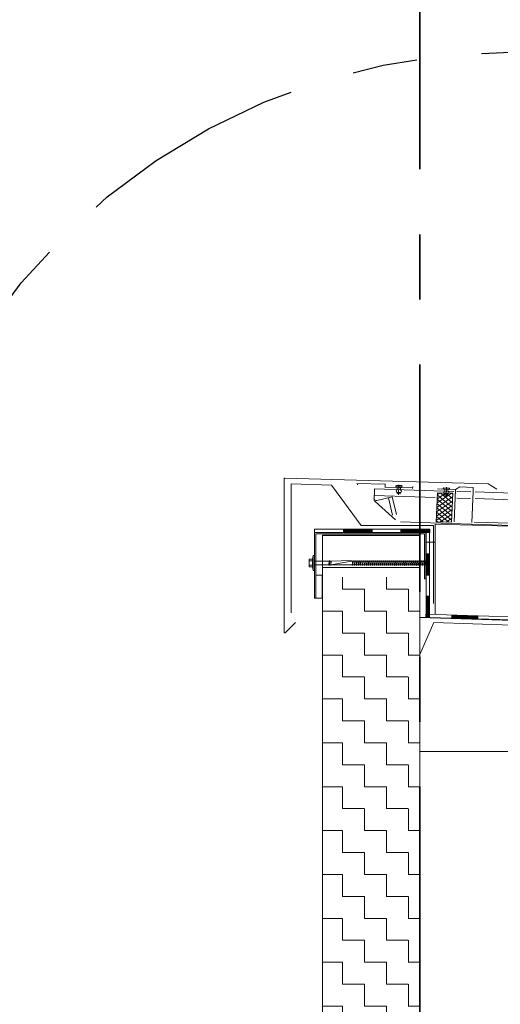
# Model space of a CAD drawing. Header units: metres. Extents: x 1314 to 1415, y -87 to -52.
# Tile 63 of 256: x 1317.576 to 1318.315, y -55.921 to -54.406. Entities that reach past the tile are written whole.
import ezdxf

# ---------------------------------------------------------------- set-up
doc = ezdxf.new("R2010")
doc.units = ezdxf.units.M
doc.header["$PDMODE"] = 65
doc.linetypes.add('AUSGEZOGEN', pattern=[0])
doc.linetypes.add('STRICHPUNKT2_S5', pattern=[0.5, 0.35, -0.05, 0.05, -0.05])
doc.layers.add('XR$2$_42135', color=7, linetype='Continuous')
doc.layers.add('XR$2$_42149', color=7, linetype='Continuous')
for name, color, linetype, lineweight in [('XR$2$ACHS', 4, 'STRICHPUNKT2_S5', 13), ('XR$2$Achsen', 4, 'AUSGEZOGEN', 13), ('XR$2$Ansicht', 1, 'AUSGEZOGEN', 50), ('XR$2$Dach', 3, 'AUSGEZOGEN', 18), ('XR$2$Design', 4, 'AUSGEZOGEN', 13), ('XR$2$KALZIP', 7, 'AUSGEZOGEN', 13), ('XR$2$STANDARD_1', 7, 'AUSGEZOGEN', 25), ('XR$2$Türen', 3, 'AUSGEZOGEN', 18), ('XR$2$V25', 4, 'AUSGEZOGEN', 13), ('XR$2$V35', 3, 'AUSGEZOGEN', 13), ('XR$2$V5', 7, 'AUSGEZOGEN', 13), ('XR$2$Wand', 1, 'AUSGEZOGEN', 50), ('XR$3$DETAIL', 7, 'AUSGEZOGEN', 25), ('XR$3$Maßlinie 1_50', 7, 'AUSGEZOGEN', 25), ('XR$4$Muster', 4, 'AUSGEZOGEN', 13)]:
    doc.layers.add(name, color=color, linetype=linetype, lineweight=lineweight)
doc.styles.add('ARIAL', font='arial.ttf')
doc.dimstyles.new('DIMSTYLE_3', dxfattribs={"dimtxt": 0.125, "dimasz": 0.15, "dimexe": 0, "dimexo": 0, "dimgap": 0.0625, "dimtad": 2, "dimdec": 1, "dimlfac": 100, "dimrnd": 0.5, "dimzin": 4, "dimdsep": 46, "dimtxsty": 'ARIAL', "dimblk1": 'ALL_ML_KREIS', "dimblk2": 'ALL_ML_KREIS', "dimsah": 1, "dimcen": 0, "dimclrd": 3, "dimclre": 3, "dimclrt": 3, "dimadec": 0, "dimazin": 0, "dimtfac": 1, "dimtdec": 0, "dimtix": 1, "dimtmove": 2, "dimatfit": 3, "dimfxl": 0, "dimtvp": 1.2, "dimtzin": 0, "dimlwd": 0, "dimlwe": 25, "dimarcsym": 0})
doc.dimstyles.new('DIMSTYLE_5', dxfattribs={"dimtxt": 0.125, "dimasz": 0.15, "dimexe": 0, "dimexo": 0, "dimgap": 0.0625, "dimtad": 2, "dimrnd": 0.005, "dimzin": 4, "dimdsep": 46, "dimtxsty": 'ARIAL', "dimblk1": 'ALL_ML_KREIS', "dimblk2": 'ALL_ML_KREIS', "dimsah": 1, "dimcen": 0, "dimclrd": 3, "dimclre": 3, "dimclrt": 3, "dimadec": 0, "dimazin": 0, "dimtfac": 1, "dimtdec": 0, "dimtix": 1, "dimtmove": 2, "dimatfit": 3, "dimfxl": 0, "dimtzin": 0, "dimlwd": 0, "dimlwe": 25, "dimarcsym": 0})
doc.dimstyles.new('DIMSTYLE_7', dxfattribs={"dimtxt": 0.125, "dimasz": 0.15, "dimexe": 0, "dimexo": 0, "dimgap": 0.0625, "dimtad": 2, "dimdec": 3, "dimrnd": 0.005, "dimzin": 4, "dimdsep": 46, "dimtxsty": 'ARIAL', "dimblk1": 'ALL_ML_KREIS', "dimblk2": 'ALL_ML_KREIS', "dimsah": 1, "dimcen": 0, "dimclrd": 3, "dimclre": 3, "dimclrt": 3, "dimadec": 0, "dimazin": 0, "dimtfac": 1, "dimtdec": 0, "dimtix": 1, "dimtmove": 2, "dimatfit": 3, "dimfxl": 0, "dimtzin": 0, "dimlwd": 0, "dimlwe": 25, "dimarcsym": 0})

# ---------------------------------------------------------------- blocks, each defined once
blk = doc.blocks.new('A$C6DC0766E')
at = {"transparency": 33554687}
for p, q in [((-4.2, 1.6), (3.8, 2.3)), ((-2.5, -0.2), (2.5, 0.2)), ((4, 0.3), (2.5, 0.2)), ((-2.5, -0.2), (-4, -0.3)), ((-1.7, -8.8), (3.2, -8.4)), ((-1.6, -10.1), (-1.7, -8.8)), ((2.9, -10.2), (-1.1, -10.6)), ((3.2, -8.4), (3.4, -9.7))]:
    blk.add_line(p, q, dxfattribs=at)
for centre, radius, start, end in [((-4.1, 0.6), 1, 95, 275), ((3.9, 1.3), 1, 275, 95), ((-1.2, -6.7), 2.21, 112.9102, 257.0898), ((-1.1, -10.1), 0.5, 185, 275), ((2.4, -6.4), 2.21, 292.9102, 77.0898), ((2.9, -9.7), 0.5, 275, 5)]:
    blk.add_arc(centre, radius, start, end, dxfattribs=at)
at = {"layer": 'XR$2$ACHS', "transparency": 33554687}
blk.add_line((-0.3, 3), (1.1, -12.4), dxfattribs=at)
at = {"layer": 'XR$2$V25', "transparency": 33554687}
for p, q in [((2.5, 0.2), (2.9, -4.2)), ((-2.5, -0.2), (-2.1, -4.7))]:
    blk.add_line(p, q, dxfattribs=at)
blk = doc.blocks.new('Z45-6')
at = {"layer": 'XR$2$V5', "transparency": 33554687}
for p, q in [((-0.2, 2.2), (0.1, -0.7)), ((42.3, 3.7), (0, 0)), ((85.3, 12), (41.9, 8.2)), ((41.9, 8.9), (42.4, 3)), ((84.5, 9.6), (84.3, 11.9))]:
    blk.add_line(p, q, dxfattribs=at)
blk = doc.blocks.new('A$C564B0EFD')
at = {"transparency": 33554687}
for p, q in [((-4.2, 1.6), (3.8, 2.3)), ((-2.5, -0.2), (2.5, 0.2)), ((-0.3, 3), (0.9, -10.8)), ((4, 0.3), (2.5, 0.2)), ((2.5, 0.2), (2.7, -2.7)), ((-2.5, -0.2), (-4, -0.3)), ((-2.5, -0.2), (-2.2, -3.1)), ((-1.9, -7.3), (3.1, -6.8)), ((-1.8, -8.6), (-1.9, -7.3)), ((2.8, -8.7), (-1.2, -9)), ((3.1, -6.8), (3.2, -8.1))]:
    blk.add_line(p, q, dxfattribs=at)
for centre, radius, start, end in [((-4.1, 0.6), 1, 95, 275), ((3.9, 1.3), 1, 275, 95), ((-1.4, -5.1), 2.21, 112.9102, 257.0898), ((-1.3, -8.5), 0.5, 185, 275), ((2.2, -4.8), 2.21, 292.9102, 77.0898), ((2.7, -8.2), 0.5, 275, 5)]:
    blk.add_arc(centre, radius, start, end, dxfattribs=at)
blk = doc.blocks.new('X220')
at = {"color": 4, "transparency": 33554687}
for p, q in [((400.4, 444.6), (419.8, 464)), ((400.4, 453.4), (410.9, 464)), ((400.4, 462.3), (402.1, 464)), ((400.4, 435.7), (424, 459.3)), ((424, 433.4), (400.4, 457)), ((424, 442.2), (402.2, 464)), ((424, 451.1), (411.1, 464)), ((424, 459.9), (419.9, 464)), ((400.4, 426.9), (424, 450.5)), ((424, 424.6), (400.4, 448.1)), ((400.4, 418.1), (424, 441.6)), ((424, 415.7), (400.4, 439.3)), ((400.4, 409.2), (424, 432.8)), ((424, 406.9), (400.4, 430.5)), ((417.5, 404.5), (400.4, 421.6)), ((408.6, 404.5), (400.4, 412.8)), ((404.5, 404.5), (424, 424)), ((413.4, 404.5), (424, 415.1)), ((422.2, 404.5), (424, 406.3))]:
    blk.add_line(p, q, dxfattribs=at)
blk = doc.blocks.new('MUSTERELEMENT_36')
at = {"layer": 'XR$2$Design', "color": 4, "linetype": 'AUSGEZOGEN', "lineweight": 13, "transparency": 33554687}
for p, q in [((1318.2009, -55.3209), (1318.2008, -55.3258)), ((1318.2009, -55.3209), (1318.2008, -55.3258)), ((1318.2009, -55.3219), (1318.2009, -55.3219)), ((1318.2409, -55.322), (1318.2407, -55.327)), ((1318.2807, -55.3242), (1318.2408, -55.323)), ((1318.2807, -55.3252), (1318.2408, -55.324)), ((1318.2808, -55.3232), (1318.2806, -55.3282)), ((1318.2808, -55.3232), (1318.2806, -55.3282)), ((1318.3606, -55.3256), (1318.2808, -55.3232)), ((1318.2008, -55.3248), (1318.2008, -55.3248)), ((1318.2806, -55.3272), (1318.2407, -55.326)), ((1318.2807, -55.3262), (1318.2408, -55.325)), ((1318.3604, -55.3306), (1318.2806, -55.3282))]:
    blk.add_line(p, q, dxfattribs=at)
for points in [[(1318.2808, -55.3232), (1318.2009, -55.3209), (1318.2009, -55.3209)], [(1318.2806, -55.3282), (1318.2008, -55.3258), (1318.2008, -55.3258)]]:
    blk.add_lwpolyline(points, dxfattribs=at)
blk = doc.blocks.new('MUSTERELEMENT_37')
at = {"layer": 'XR$2$Design', "color": 4, "linetype": 'AUSGEZOGEN', "lineweight": 13, "transparency": 33554687}
for p, q in [((1318.1182, -55.1901), (1318.0297, -55.1901)), ((1318.0297, -55.1901), (1318.0297, -55.1901)), ((1318.0297, -55.1901), (1318.0297, -55.1951)), ((1318.0297, -55.1901), (1318.0297, -55.1951)), ((1318.0297, -55.1911), (1318.0297, -55.1911)), ((1318.0297, -55.1921), (1318.0297, -55.1921)), ((1318.0297, -55.1931), (1318.0297, -55.1931)), ((1318.0297, -55.1941), (1318.0297, -55.1941)), ((1318.1182, -55.1951), (1318.0297, -55.1951)), ((1318.0297, -55.1951), (1318.0297, -55.1951)), ((1318.0739, -55.1901), (1318.0739, -55.1951)), ((1318.1182, -55.1911), (1318.0739, -55.1911)), ((1318.1182, -55.1921), (1318.0739, -55.1921)), ((1318.1182, -55.1931), (1318.0739, -55.1931)), ((1318.1182, -55.1941), (1318.0739, -55.1941)), ((1318.2067, -55.1901), (1318.1182, -55.1901)), ((1318.1182, -55.1901), (1318.1182, -55.1951)), ((1318.1182, -55.1901), (1318.1182, -55.1951)), ((1318.2067, -55.1951), (1318.1182, -55.1951)), ((1318.1624, -55.1901), (1318.1624, -55.1951)), ((1318.2067, -55.1911), (1318.1624, -55.1911)), ((1318.2067, -55.1921), (1318.1624, -55.1921)), ((1318.2067, -55.1931), (1318.1624, -55.1931)), ((1318.2067, -55.1941), (1318.1624, -55.1941)), ((1318.2067, -55.1901), (1318.2067, -55.1951))]:
    blk.add_line(p, q, dxfattribs=at)
blk = doc.blocks.new('MUSTERELEMENT_38')
at = {"layer": 'XR$2$Design', "color": 4, "linetype": 'AUSGEZOGEN', "lineweight": 13, "transparency": 33554687}
for p, q in [((1318.2013, -55.2606), (1318.2013, -55.1951)), ((1318.2013, -55.1951), (1318.2013, -55.1951)), ((1318.2063, -55.1951), (1318.2013, -55.1951)), ((1318.2063, -55.1951), (1318.2013, -55.1951)), ((1318.2023, -55.1951), (1318.2023, -55.1951)), ((1318.2033, -55.1951), (1318.2033, -55.1951)), ((1318.2043, -55.1951), (1318.2043, -55.1951)), ((1318.2053, -55.1951), (1318.2053, -55.1951)), ((1318.2063, -55.2606), (1318.2063, -55.1951)), ((1318.2063, -55.1951), (1318.2063, -55.1951)), ((1318.2063, -55.2278), (1318.2013, -55.2278)), ((1318.2023, -55.2606), (1318.2023, -55.2278)), ((1318.2033, -55.2606), (1318.2033, -55.2278)), ((1318.2043, -55.2606), (1318.2043, -55.2278)), ((1318.2053, -55.2606), (1318.2053, -55.2278)), ((1318.2013, -55.326), (1318.2013, -55.2606)), ((1318.2063, -55.2606), (1318.2013, -55.2606)), ((1318.2063, -55.2606), (1318.2013, -55.2606)), ((1318.2063, -55.326), (1318.2063, -55.2606)), ((1318.2063, -55.2933), (1318.2013, -55.2933)), ((1318.2023, -55.326), (1318.2023, -55.2933)), ((1318.2033, -55.326), (1318.2033, -55.2933)), ((1318.2043, -55.326), (1318.2043, -55.2933)), ((1318.2053, -55.326), (1318.2053, -55.2933)), ((1318.2063, -55.326), (1318.2013, -55.326))]:
    blk.add_line(p, q, dxfattribs=at)
blk = doc.blocks.new('ALL_ML_KREIS')
at = {"color": 0, "linetype": 'ByBlock', "lineweight": -2}
for p, q in [((0, -0.5), (0, 0.5)), ((-1, 0), (0.5, 0))]:
    blk.add_line(p, q, dxfattribs=at)
blk.add_circle((0, 0), 0.15, dxfattribs=at)
blk = doc.blocks.new('*D81')
at = {"layer": 'DEFPOINTS', "color": 3, "linetype": 'AUSGEZOGEN', "lineweight": 25, "transparency": 33554687}
for p in [(1318.1917, -55.1748), (1318.0417, -57.9251), (1318.0417, -64.661)]:
    blk.add_point(p, dxfattribs=at)
at = {"layer": 'XR$3$Maßlinie 1_50', "color": 3, "linetype": 'AUSGEZOGEN', "lineweight": -2, "transparency": 33554687}
for p, q in [((1318.0417, -64.361), (1318.0417, -64.661)), ((1318.1917, -64.361), (1318.1917, -64.661)), ((1318.0417, -64.661), (1318.1917, -64.661))]:
    blk.add_line(p, q, dxfattribs=at)
at = {"layer": 'XR$3$Maßlinie 1_50', "color": 3, "linetype": 'AUSGEZOGEN', "lineweight": 25, "transparency": 33554687, "xscale": 0.15, "yscale": 0.15, "zscale": 0.15, "rotation": 180}
blk.add_blockref('ALL_ML_KREIS', (1318.0417, -64.661), dxfattribs=at)
at = {"layer": 'XR$3$Maßlinie 1_50', "color": 3, "linetype": 'AUSGEZOGEN', "lineweight": 25, "transparency": 33554687, "xscale": 0.15, "yscale": 0.15, "zscale": 0.15}
blk.add_blockref('ALL_ML_KREIS', (1318.1917, -64.661), dxfattribs=at)
at = {"layer": 'XR$3$Maßlinie 1_50', "color": 3, "linetype": 'AUSGEZOGEN', "lineweight": 25, "transparency": 33554687, "insert": (1318.0956, -64.4735), "char_height": 0.125, "width": 0.5, "attachment_point": 5, "style": 'ARIAL'}
blk.add_mtext('\\A1;{\\A1;{15\\H0.082500;\\S^ ;}}', dxfattribs=at)
blk = doc.blocks.new('*D82')
at = {"layer": 'DEFPOINTS', "color": 3, "linetype": 'AUSGEZOGEN', "lineweight": 25, "transparency": 33554687}
for p in [(1318.1917, -55.1748), (1332.4917, -56.3136), (1318.1917, -64.661)]:
    blk.add_point(p, dxfattribs=at)
at = {"layer": 'XR$3$Maßlinie 1_50', "color": 3, "linetype": 'AUSGEZOGEN', "lineweight": -2, "transparency": 33554687}
for p, q in [((1318.1917, -64.361), (1318.1917, -64.661)), ((1332.4917, -64.361), (1332.4917, -64.661)), ((1318.1917, -64.661), (1332.4917, -64.661))]:
    blk.add_line(p, q, dxfattribs=at)
at = {"layer": 'XR$3$Maßlinie 1_50', "color": 3, "linetype": 'AUSGEZOGEN', "lineweight": 25, "transparency": 33554687, "xscale": 0.15, "yscale": 0.15, "zscale": 0.15, "rotation": 180}
blk.add_blockref('ALL_ML_KREIS', (1318.1917, -64.661), dxfattribs=at)
at = {"layer": 'XR$3$Maßlinie 1_50', "color": 3, "linetype": 'AUSGEZOGEN', "lineweight": 25, "transparency": 33554687, "xscale": 0.15, "yscale": 0.15, "zscale": 0.15}
blk.add_blockref('ALL_ML_KREIS', (1332.4917, -64.661), dxfattribs=at)
at = {"layer": 'XR$3$Maßlinie 1_50', "color": 3, "linetype": 'AUSGEZOGEN', "lineweight": 25, "transparency": 33554687, "insert": (1325.3461, -64.5463), "char_height": 0.125, "width": 0.625, "attachment_point": 5, "style": 'ARIAL'}
blk.add_mtext('\\A1;{\\A1;{14.30\\H0.082500;\\S^ ;}}', dxfattribs=at)
blk = doc.blocks.new('*D88')
at = {"layer": 'DEFPOINTS', "color": 3, "linetype": 'AUSGEZOGEN', "lineweight": 25, "transparency": 33554687}
for p in [(1317.7834, -55.1116), (1316.6068, -62.2251), (1316.7393, -62.2251)]:
    blk.add_point(p, dxfattribs=at)
at = {"layer": 'XR$3$Maßlinie 1_50', "color": 3, "linetype": 'AUSGEZOGEN', "lineweight": -2, "transparency": 33554687}
for p, q in [((1317.0393, -55.1116), (1316.7393, -55.1116)), ((1316.7393, -62.2251), (1316.7393, -55.1116)), ((1316.4393, -62.2251), (1316.7393, -62.2251))]:
    blk.add_line(p, q, dxfattribs=at)
at = {"layer": 'XR$3$Maßlinie 1_50', "color": 3, "linetype": 'AUSGEZOGEN', "lineweight": 25, "transparency": 33554687, "xscale": 0.15, "yscale": 0.15, "zscale": 0.15}
for p, rotation in [((1316.7393, -55.1116), 90), ((1316.7393, -62.2251), 270)]:
    blk.add_blockref('ALL_ML_KREIS', p, dxfattribs=dict(at, rotation=rotation))
at = {"layer": 'XR$3$Maßlinie 1_50', "color": 3, "linetype": 'AUSGEZOGEN', "lineweight": 25, "transparency": 33554687, "insert": (1316.6268, -58.6466), "char_height": 0.125, "width": 0.625, "attachment_point": 5, "rotation": 90, "style": 'ARIAL'}
blk.add_mtext('\\A1;{\\A1;{7.11\\H0.082500;\\S5^ ;}}', dxfattribs=at)

msp = doc.modelspace()

# ---------------------------------------------------------------- hatches: boundary and pattern name
at = {"layer": 'XR$4$Muster', "linetype": 'AUSGEZOGEN', "lineweight": 13, "transparency": 33554687}
h = msp.add_hatch(dxfattribs=at)
h.set_pattern_fill('MUSTER', color=52, scale=0.03375, style=0, pattern_type=2)
h.set_pattern_definition([(0, (0.0675, 0.0675), (0.03375, 0.03375), [0.03375, -0.03375]), (90, (0.0675, 0.0675), (-0.03375, 0.03375), [0.03375, -0.03375])])
h.paths.add_polyline_path([(1318.1917, -55.2637), (1318.0417, -55.2637), (1318.0417, -57.9251), (1318.1917, -57.9251)], flags=0)

# ---------------------------------------------------------------- linework, layer by layer
at = {"layer": 'XR$2$_42135', "color": 171, "linetype": 'AUSGEZOGEN', "lineweight": 13, "transparency": 33554687}
for p, q in [((1318.0275, -55.2308), (1318.0263, -55.2362)), ((1318.0275, -55.2308), (1318.0263, -55.2362)), ((1318.0213, -55.2389), (1318.0263, -55.2389)), ((1318.0213, -55.2389), (1318.0263, -55.2389)), ((1318.0213, -55.2455), (1318.0263, -55.2455)), ((1318.0213, -55.2455), (1318.0263, -55.2455)), ((1318.0275, -55.2536), (1318.0263, -55.2482)), ((1318.0275, -55.2536), (1318.0263, -55.2482)), ((1318.0297, -55.2392), (1318.0522, -55.2392)), ((1318.0297, -55.2392), (1318.0522, -55.2392)), ((1318.0297, -55.2452), (1318.0515, -55.2452)), ((1318.0297, -55.2452), (1318.0515, -55.2452)), ((1318.0524, -55.2452), (1318.0546, -55.2452)), ((1318.0524, -55.2452), (1318.0546, -55.2452)), ((1318.0531, -55.2392), (1318.0553, -55.2392)), ((1318.0531, -55.2392), (1318.0553, -55.2392)), ((1318.0554, -55.2452), (1318.0877, -55.2452)), ((1318.0554, -55.2452), (1318.0877, -55.2452)), ((1318.0861, -55.2392), (1318.0884, -55.2392)), ((1318.0861, -55.2392), (1318.0884, -55.2392)), ((1318.0885, -55.2452), (1318.0908, -55.2452)), ((1318.0885, -55.2452), (1318.0908, -55.2452)), ((1318.0892, -55.2392), (1318.0915, -55.2392)), ((1318.0892, -55.2392), (1318.0915, -55.2392)), ((1318.0916, -55.2452), (1318.0938, -55.2452)), ((1318.0916, -55.2452), (1318.0938, -55.2452)), ((1318.0923, -55.2392), (1318.0945, -55.2392)), ((1318.0923, -55.2392), (1318.0945, -55.2392)), ((1318.0947, -55.2452), (1318.0969, -55.2452)), ((1318.0947, -55.2452), (1318.0969, -55.2452)), ((1318.0954, -55.2392), (1318.0976, -55.2392)), ((1318.0954, -55.2392), (1318.0976, -55.2392)), ((1318.0978, -55.2452), (1318.1, -55.2452)), ((1318.0978, -55.2452), (1318.1, -55.2452)), ((1318.0985, -55.2392), (1318.1007, -55.2392)), ((1318.0985, -55.2392), (1318.1007, -55.2392)), ((1318.1009, -55.2452), (1318.1031, -55.2452)), ((1318.1009, -55.2452), (1318.1031, -55.2452)), ((1318.1015, -55.2392), (1318.1038, -55.2392)), ((1318.1015, -55.2392), (1318.1038, -55.2392)), ((1318.1039, -55.2452), (1318.1062, -55.2452)), ((1318.1039, -55.2452), (1318.1062, -55.2452)), ((1318.1046, -55.2392), (1318.1069, -55.2392)), ((1318.1046, -55.2392), (1318.1069, -55.2392)), ((1318.107, -55.2452), (1318.1093, -55.2452)), ((1318.107, -55.2452), (1318.1093, -55.2452)), ((1318.1077, -55.2392), (1318.1099, -55.2392)), ((1318.1077, -55.2392), (1318.1099, -55.2392)), ((1318.1101, -55.2452), (1318.1123, -55.2452)), ((1318.1101, -55.2452), (1318.1123, -55.2452)), ((1318.1108, -55.2392), (1318.113, -55.2392)), ((1318.1108, -55.2392), (1318.113, -55.2392)), ((1318.1132, -55.2452), (1318.1154, -55.2452)), ((1318.1132, -55.2452), (1318.1154, -55.2452)), ((1318.1139, -55.2392), (1318.1161, -55.2392)), ((1318.1139, -55.2392), (1318.1161, -55.2392)), ((1318.1163, -55.2452), (1318.1185, -55.2452)), ((1318.1163, -55.2452), (1318.1185, -55.2452)), ((1318.117, -55.2392), (1318.1192, -55.2392)), ((1318.117, -55.2392), (1318.1192, -55.2392)), ((1318.1193, -55.2452), (1318.1216, -55.2452)), ((1318.1193, -55.2452), (1318.1216, -55.2452)), ((1318.12, -55.2392), (1318.1223, -55.2392)), ((1318.12, -55.2392), (1318.1223, -55.2392)), ((1318.1224, -55.2452), (1318.1247, -55.2452)), ((1318.1224, -55.2452), (1318.1247, -55.2452)), ((1318.1231, -55.2392), (1318.1254, -55.2392)), ((1318.1231, -55.2392), (1318.1254, -55.2392)), ((1318.1255, -55.2452), (1318.1278, -55.2452)), ((1318.1255, -55.2452), (1318.1278, -55.2452)), ((1318.1262, -55.2392), (1318.1284, -55.2392)), ((1318.1262, -55.2392), (1318.1284, -55.2392)), ((1318.1286, -55.2452), (1318.1308, -55.2452)), ((1318.1286, -55.2452), (1318.1308, -55.2452)), ((1318.1293, -55.2392), (1318.1315, -55.2392)), ((1318.1293, -55.2392), (1318.1315, -55.2392)), ((1318.1317, -55.2452), (1318.1339, -55.2452)), ((1318.1317, -55.2452), (1318.1339, -55.2452)), ((1318.1324, -55.2392), (1318.1346, -55.2392)), ((1318.1324, -55.2392), (1318.1346, -55.2392)), ((1318.1348, -55.2452), (1318.137, -55.2452)), ((1318.1348, -55.2452), (1318.137, -55.2452)), ((1318.1354, -55.2392), (1318.1377, -55.2392)), ((1318.1354, -55.2392), (1318.1377, -55.2392)), ((1318.1378, -55.2452), (1318.1401, -55.2452)), ((1318.1378, -55.2452), (1318.1401, -55.2452)), ((1318.1385, -55.2392), (1318.1408, -55.2392)), ((1318.1385, -55.2392), (1318.1408, -55.2392)), ((1318.1409, -55.2452), (1318.1432, -55.2452)), ((1318.1409, -55.2452), (1318.1432, -55.2452)), ((1318.1416, -55.2392), (1318.1438, -55.2392)), ((1318.1416, -55.2392), (1318.1438, -55.2392)), ((1318.144, -55.2452), (1318.1462, -55.2452)), ((1318.144, -55.2452), (1318.1462, -55.2452)), ((1318.1447, -55.2392), (1318.1469, -55.2392)), ((1318.1447, -55.2392), (1318.1469, -55.2392)), ((1318.1471, -55.2452), (1318.1493, -55.2452)), ((1318.1471, -55.2452), (1318.1493, -55.2452)), ((1318.1478, -55.2392), (1318.15, -55.2392)), ((1318.1478, -55.2392), (1318.15, -55.2392)), ((1318.1502, -55.2452), (1318.1524, -55.2452)), ((1318.1502, -55.2452), (1318.1524, -55.2452)), ((1318.1509, -55.2392), (1318.1531, -55.2392)), ((1318.1509, -55.2392), (1318.1531, -55.2392)), ((1318.1533, -55.2452), (1318.1555, -55.2452)), ((1318.1533, -55.2452), (1318.1555, -55.2452)), ((1318.1539, -55.2392), (1318.1562, -55.2392)), ((1318.1539, -55.2392), (1318.1562, -55.2392)), ((1318.1563, -55.2452), (1318.1586, -55.2452)), ((1318.1563, -55.2452), (1318.1586, -55.2452)), ((1318.157, -55.2392), (1318.1593, -55.2392)), ((1318.157, -55.2392), (1318.1593, -55.2392)), ((1318.1594, -55.2452), (1318.1616, -55.2452)), ((1318.1594, -55.2452), (1318.1616, -55.2452)), ((1318.1601, -55.2392), (1318.1623, -55.2392)), ((1318.1601, -55.2392), (1318.1623, -55.2392)), ((1318.1625, -55.2452), (1318.1647, -55.2452)), ((1318.1625, -55.2452), (1318.1647, -55.2452)), ((1318.1632, -55.2392), (1318.1654, -55.2392)), ((1318.1632, -55.2392), (1318.1654, -55.2392)), ((1318.1656, -55.2452), (1318.1678, -55.2452)), ((1318.1656, -55.2452), (1318.1678, -55.2452)), ((1318.1663, -55.2392), (1318.1685, -55.2392)), ((1318.1663, -55.2392), (1318.1685, -55.2392)), ((1318.1687, -55.2452), (1318.1709, -55.2452)), ((1318.1687, -55.2452), (1318.1709, -55.2452)), ((1318.1693, -55.2392), (1318.1716, -55.2392)), ((1318.1693, -55.2392), (1318.1716, -55.2392)), ((1318.1717, -55.2452), (1318.174, -55.2452)), ((1318.1717, -55.2452), (1318.174, -55.2452)), ((1318.1724, -55.2392), (1318.1747, -55.2392)), ((1318.1724, -55.2392), (1318.1747, -55.2392)), ((1318.1748, -55.2452), (1318.1771, -55.2452)), ((1318.1748, -55.2452), (1318.1771, -55.2452)), ((1318.1755, -55.2392), (1318.1777, -55.2392)), ((1318.1755, -55.2392), (1318.1777, -55.2392)), ((1318.1779, -55.2452), (1318.1801, -55.2452)), ((1318.1779, -55.2452), (1318.1801, -55.2452)), ((1318.1786, -55.2392), (1318.1808, -55.2392)), ((1318.1786, -55.2392), (1318.1808, -55.2392)), ((1318.181, -55.2452), (1318.1832, -55.2452)), ((1318.181, -55.2452), (1318.1832, -55.2452)), ((1318.1817, -55.2392), (1318.1839, -55.2392)), ((1318.1817, -55.2392), (1318.1839, -55.2392)), ((1318.1841, -55.2452), (1318.1863, -55.2452)), ((1318.1841, -55.2452), (1318.1863, -55.2452)), ((1318.1848, -55.2392), (1318.187, -55.2392)), ((1318.1848, -55.2392), (1318.187, -55.2392)), ((1318.1872, -55.2452), (1318.1894, -55.2452)), ((1318.1872, -55.2452), (1318.1894, -55.2452)), ((1318.1878, -55.2392), (1318.1901, -55.2392)), ((1318.1878, -55.2392), (1318.1901, -55.2392)), ((1318.1894, -55.2452), (1318.1894, -55.2452)), ((1318.1894, -55.2452), (1318.1894, -55.2452)), ((1318.1901, -55.2392), (1318.1901, -55.2392)), ((1318.1901, -55.2392), (1318.1901, -55.2392)), ((1318.1902, -55.2452), (1318.1916, -55.2452)), ((1318.1902, -55.2452), (1318.1916, -55.2452)), ((1318.1909, -55.2392), (1318.1923, -55.2392)), ((1318.1909, -55.2392), (1318.193, -55.2392)), ((1318.1909, -55.2392), (1318.1923, -55.2392)), ((1318.1909, -55.2392), (1318.193, -55.2392)), ((1318.1916, -55.2452), (1318.1923, -55.2452)), ((1318.1916, -55.2452), (1318.1923, -55.2452)), ((1318.1932, -55.2452), (1318.1954, -55.2452)), ((1318.1932, -55.2452), (1318.1938, -55.2452)), ((1318.1932, -55.2452), (1318.1954, -55.2452)), ((1318.1932, -55.2452), (1318.1938, -55.2452)), ((1318.1939, -55.2392), (1318.1961, -55.2392)), ((1318.1939, -55.2392), (1318.1961, -55.2392)), ((1318.1963, -55.2452), (1318.1985, -55.2452)), ((1318.1963, -55.2452), (1318.1985, -55.2452)), ((1318.197, -55.2392), (1318.1992, -55.2392)), ((1318.197, -55.2392), (1318.1992, -55.2392)), ((1318.1993, -55.2452), (1318.2016, -55.2452)), ((1318.1993, -55.2452), (1318.2016, -55.2452)), ((1318.2, -55.2392), (1318.2023, -55.2392)), ((1318.2, -55.2392), (1318.2023, -55.2392)), ((1318.2024, -55.2452), (1318.2042, -55.2452)), ((1318.2024, -55.2452), (1318.2042, -55.2452)), ((1318.2031, -55.2392), (1318.2042, -55.2392)), ((1318.2031, -55.2392), (1318.2042, -55.2392)), ((1318.2042, -55.2392), (1318.2042, -55.2452)), ((1318.2042, -55.2392), (1318.2042, -55.2452))]:
    msp.add_line(p, q, dxfattribs=at)
for points in [[(1318.0297, -55.2308), (1318.0297, -55.2422), (1318.0297, -55.2536), (1318.0275, -55.2536), (1318.0275, -55.2422), (1318.0275, -55.2308), (1318.0297, -55.2308)], [(1318.0297, -55.2308), (1318.0297, -55.2422), (1318.0297, -55.2536), (1318.0275, -55.2536), (1318.0275, -55.2422), (1318.0275, -55.2308), (1318.0297, -55.2308)], [(1318.0263, -55.2482), (1318.0263, -55.2362), (1318.0213, -55.2362), (1318.0213, -55.2482), (1318.0263, -55.2482)], [(1318.0263, -55.2482), (1318.0263, -55.2362), (1318.0213, -55.2362), (1318.0213, -55.2482), (1318.0263, -55.2482)], [(1318.0522, -55.2392), (1318.0515, -55.2452), (1318.0519, -55.246), (1318.0524, -55.2452), (1318.0531, -55.2392), (1318.0527, -55.2384), (1318.0522, -55.2392)], [(1318.0522, -55.2392), (1318.0515, -55.2452), (1318.0519, -55.246), (1318.0524, -55.2452), (1318.0531, -55.2392), (1318.0527, -55.2384), (1318.0522, -55.2392)], [(1318.0553, -55.2392), (1318.0546, -55.2452), (1318.0549, -55.246), (1318.0554, -55.2452), (1318.0861, -55.2392), (1318.0858, -55.2384), (1318.0553, -55.2392)], [(1318.0553, -55.2392), (1318.0546, -55.2452), (1318.0549, -55.246), (1318.0554, -55.2452), (1318.0861, -55.2392), (1318.0858, -55.2384), (1318.0553, -55.2392)], [(1318.0884, -55.2392), (1318.0877, -55.2452), (1318.088, -55.246), (1318.0885, -55.2452), (1318.0892, -55.2392), (1318.0889, -55.2384), (1318.0884, -55.2392)], [(1318.0884, -55.2392), (1318.0877, -55.2452), (1318.088, -55.246), (1318.0885, -55.2452), (1318.0892, -55.2392), (1318.0889, -55.2384), (1318.0884, -55.2392)], [(1318.0915, -55.2392), (1318.0908, -55.2452), (1318.0911, -55.246), (1318.0916, -55.2452), (1318.0923, -55.2392), (1318.092, -55.2384), (1318.0915, -55.2392)], [(1318.0915, -55.2392), (1318.0908, -55.2452), (1318.0911, -55.246), (1318.0916, -55.2452), (1318.0923, -55.2392), (1318.092, -55.2384), (1318.0915, -55.2392)], [(1318.0945, -55.2392), (1318.0938, -55.2452), (1318.0942, -55.246), (1318.0947, -55.2452), (1318.0954, -55.2392), (1318.095, -55.2384), (1318.0945, -55.2392)], [(1318.0945, -55.2392), (1318.0938, -55.2452), (1318.0942, -55.246), (1318.0947, -55.2452), (1318.0954, -55.2392), (1318.095, -55.2384), (1318.0945, -55.2392)], [(1318.0976, -55.2392), (1318.0969, -55.2452), (1318.0973, -55.246), (1318.0978, -55.2452), (1318.0985, -55.2392), (1318.0981, -55.2384), (1318.0976, -55.2392)], [(1318.0976, -55.2392), (1318.0969, -55.2452), (1318.0973, -55.246), (1318.0978, -55.2452), (1318.0985, -55.2392), (1318.0981, -55.2384), (1318.0976, -55.2392)], [(1318.1007, -55.2392), (1318.1, -55.2452), (1318.1003, -55.246), (1318.1009, -55.2452), (1318.1015, -55.2392), (1318.1012, -55.2384), (1318.1007, -55.2392)], [(1318.1007, -55.2392), (1318.1, -55.2452), (1318.1003, -55.246), (1318.1009, -55.2452), (1318.1015, -55.2392), (1318.1012, -55.2384), (1318.1007, -55.2392)], [(1318.1038, -55.2392), (1318.1031, -55.2452), (1318.1034, -55.246), (1318.1039, -55.2452), (1318.1046, -55.2392), (1318.1043, -55.2384), (1318.1038, -55.2392)], [(1318.1038, -55.2392), (1318.1031, -55.2452), (1318.1034, -55.246), (1318.1039, -55.2452), (1318.1046, -55.2392), (1318.1043, -55.2384), (1318.1038, -55.2392)], [(1318.1069, -55.2392), (1318.1062, -55.2452), (1318.1065, -55.246), (1318.107, -55.2452), (1318.1077, -55.2392), (1318.1074, -55.2384), (1318.1069, -55.2392)], [(1318.1069, -55.2392), (1318.1062, -55.2452), (1318.1065, -55.246), (1318.107, -55.2452), (1318.1077, -55.2392), (1318.1074, -55.2384), (1318.1069, -55.2392)], [(1318.1099, -55.2392), (1318.1093, -55.2452), (1318.1096, -55.246), (1318.1101, -55.2452), (1318.1108, -55.2392), (1318.1105, -55.2384), (1318.1099, -55.2392)], [(1318.1099, -55.2392), (1318.1093, -55.2452), (1318.1096, -55.246), (1318.1101, -55.2452), (1318.1108, -55.2392), (1318.1105, -55.2384), (1318.1099, -55.2392)], [(1318.113, -55.2392), (1318.1123, -55.2452), (1318.1127, -55.246), (1318.1132, -55.2452), (1318.1139, -55.2392), (1318.1135, -55.2384), (1318.113, -55.2392)], [(1318.113, -55.2392), (1318.1123, -55.2452), (1318.1127, -55.246), (1318.1132, -55.2452), (1318.1139, -55.2392), (1318.1135, -55.2384), (1318.113, -55.2392)], [(1318.1161, -55.2392), (1318.1154, -55.2452), (1318.1158, -55.246), (1318.1163, -55.2452), (1318.117, -55.2392), (1318.1166, -55.2384), (1318.1161, -55.2392)], [(1318.1161, -55.2392), (1318.1154, -55.2452), (1318.1158, -55.246), (1318.1163, -55.2452), (1318.117, -55.2392), (1318.1166, -55.2384), (1318.1161, -55.2392)], [(1318.1192, -55.2392), (1318.1185, -55.2452), (1318.1188, -55.246), (1318.1193, -55.2452), (1318.12, -55.2392), (1318.1197, -55.2384), (1318.1192, -55.2392)], [(1318.1192, -55.2392), (1318.1185, -55.2452), (1318.1188, -55.246), (1318.1193, -55.2452), (1318.12, -55.2392), (1318.1197, -55.2384), (1318.1192, -55.2392)], [(1318.1223, -55.2392), (1318.1216, -55.2452), (1318.1219, -55.246), (1318.1224, -55.2452), (1318.1231, -55.2392), (1318.1228, -55.2384), (1318.1223, -55.2392)], [(1318.1223, -55.2392), (1318.1216, -55.2452), (1318.1219, -55.246), (1318.1224, -55.2452), (1318.1231, -55.2392), (1318.1228, -55.2384), (1318.1223, -55.2392)], [(1318.1254, -55.2392), (1318.1247, -55.2452), (1318.125, -55.246), (1318.1255, -55.2452), (1318.1262, -55.2392), (1318.1259, -55.2384), (1318.1254, -55.2392)], [(1318.1254, -55.2392), (1318.1247, -55.2452), (1318.125, -55.246), (1318.1255, -55.2452), (1318.1262, -55.2392), (1318.1259, -55.2384), (1318.1254, -55.2392)], [(1318.1284, -55.2392), (1318.1277, -55.2452), (1318.1281, -55.246), (1318.1286, -55.2452), (1318.1293, -55.2392), (1318.1289, -55.2384), (1318.1284, -55.2392)], [(1318.1284, -55.2392), (1318.1277, -55.2452), (1318.1281, -55.246), (1318.1286, -55.2452), (1318.1293, -55.2392), (1318.1289, -55.2384), (1318.1284, -55.2392)], [(1318.1315, -55.2392), (1318.1308, -55.2452), (1318.1312, -55.246), (1318.1317, -55.2452), (1318.1324, -55.2392), (1318.132, -55.2384), (1318.1315, -55.2392)], [(1318.1315, -55.2392), (1318.1308, -55.2452), (1318.1312, -55.246), (1318.1317, -55.2452), (1318.1324, -55.2392), (1318.132, -55.2384), (1318.1315, -55.2392)], [(1318.1346, -55.2392), (1318.1339, -55.2452), (1318.1342, -55.246), (1318.1348, -55.2452), (1318.1354, -55.2392), (1318.1351, -55.2384), (1318.1346, -55.2392)], [(1318.1346, -55.2392), (1318.1339, -55.2452), (1318.1342, -55.246), (1318.1348, -55.2452), (1318.1354, -55.2392), (1318.1351, -55.2384), (1318.1346, -55.2392)], [(1318.1377, -55.2392), (1318.137, -55.2452), (1318.1373, -55.246), (1318.1378, -55.2452), (1318.1385, -55.2392), (1318.1382, -55.2384), (1318.1377, -55.2392)], [(1318.1377, -55.2392), (1318.137, -55.2452), (1318.1373, -55.246), (1318.1378, -55.2452), (1318.1385, -55.2392), (1318.1382, -55.2384), (1318.1377, -55.2392)], [(1318.1408, -55.2392), (1318.1401, -55.2452), (1318.1404, -55.246), (1318.1409, -55.2452), (1318.1416, -55.2392), (1318.1413, -55.2384), (1318.1408, -55.2392)], [(1318.1408, -55.2392), (1318.1401, -55.2452), (1318.1404, -55.246), (1318.1409, -55.2452), (1318.1416, -55.2392), (1318.1413, -55.2384), (1318.1408, -55.2392)], [(1318.1438, -55.2392), (1318.1432, -55.2452), (1318.1435, -55.246), (1318.144, -55.2452), (1318.1447, -55.2392), (1318.1444, -55.2384), (1318.1438, -55.2392)], [(1318.1438, -55.2392), (1318.1432, -55.2452), (1318.1435, -55.246), (1318.144, -55.2452), (1318.1447, -55.2392), (1318.1444, -55.2384), (1318.1438, -55.2392)], [(1318.1469, -55.2392), (1318.1462, -55.2452), (1318.1466, -55.246), (1318.1471, -55.2452), (1318.1478, -55.2392), (1318.1474, -55.2384), (1318.1469, -55.2392)], [(1318.1469, -55.2392), (1318.1462, -55.2452), (1318.1466, -55.246), (1318.1471, -55.2452), (1318.1478, -55.2392), (1318.1474, -55.2384), (1318.1469, -55.2392)], [(1318.15, -55.2392), (1318.1493, -55.2452), (1318.1497, -55.246), (1318.1502, -55.2452), (1318.1509, -55.2392), (1318.1505, -55.2384), (1318.15, -55.2392)], [(1318.15, -55.2392), (1318.1493, -55.2452), (1318.1497, -55.246), (1318.1502, -55.2452), (1318.1509, -55.2392), (1318.1505, -55.2384), (1318.15, -55.2392)], [(1318.1531, -55.2392), (1318.1524, -55.2452), (1318.1527, -55.246), (1318.1533, -55.2452), (1318.1539, -55.2392), (1318.1536, -55.2384), (1318.1531, -55.2392)], [(1318.1531, -55.2392), (1318.1524, -55.2452), (1318.1527, -55.246), (1318.1533, -55.2452), (1318.1539, -55.2392), (1318.1536, -55.2384), (1318.1531, -55.2392)], [(1318.1562, -55.2392), (1318.1555, -55.2452), (1318.1558, -55.246), (1318.1563, -55.2452), (1318.157, -55.2392), (1318.1567, -55.2384), (1318.1562, -55.2392)], [(1318.1562, -55.2392), (1318.1555, -55.2452), (1318.1558, -55.246), (1318.1563, -55.2452), (1318.157, -55.2392), (1318.1567, -55.2384), (1318.1562, -55.2392)], [(1318.1593, -55.2392), (1318.1586, -55.2452), (1318.1589, -55.246), (1318.1594, -55.2452), (1318.1601, -55.2392), (1318.1598, -55.2384), (1318.1593, -55.2392)], [(1318.1593, -55.2392), (1318.1586, -55.2452), (1318.1589, -55.246), (1318.1594, -55.2452), (1318.1601, -55.2392), (1318.1598, -55.2384), (1318.1593, -55.2392)], [(1318.1623, -55.2392), (1318.1616, -55.2452), (1318.162, -55.246), (1318.1625, -55.2452), (1318.1632, -55.2392), (1318.1628, -55.2384), (1318.1623, -55.2392)], [(1318.1623, -55.2392), (1318.1616, -55.2452), (1318.162, -55.246), (1318.1625, -55.2452), (1318.1632, -55.2392), (1318.1628, -55.2384), (1318.1623, -55.2392)], [(1318.1654, -55.2392), (1318.1647, -55.2452), (1318.1651, -55.246), (1318.1656, -55.2452), (1318.1663, -55.2392), (1318.1659, -55.2384), (1318.1654, -55.2392)], [(1318.1654, -55.2392), (1318.1647, -55.2452), (1318.1651, -55.246), (1318.1656, -55.2452), (1318.1663, -55.2392), (1318.1659, -55.2384), (1318.1654, -55.2392)], [(1318.1685, -55.2392), (1318.1678, -55.2452), (1318.1681, -55.246), (1318.1687, -55.2452), (1318.1693, -55.2392), (1318.169, -55.2384), (1318.1685, -55.2392)], [(1318.1685, -55.2392), (1318.1678, -55.2452), (1318.1681, -55.246), (1318.1687, -55.2452), (1318.1693, -55.2392), (1318.169, -55.2384), (1318.1685, -55.2392)], [(1318.1716, -55.2392), (1318.1709, -55.2452), (1318.1712, -55.246), (1318.1717, -55.2452), (1318.1724, -55.2392), (1318.1721, -55.2384), (1318.1716, -55.2392)], [(1318.1716, -55.2392), (1318.1709, -55.2452), (1318.1712, -55.246), (1318.1717, -55.2452), (1318.1724, -55.2392), (1318.1721, -55.2384), (1318.1716, -55.2392)], [(1318.1747, -55.2392), (1318.174, -55.2452), (1318.1743, -55.246), (1318.1748, -55.2452), (1318.1755, -55.2392), (1318.1752, -55.2384), (1318.1747, -55.2392)], [(1318.1747, -55.2392), (1318.174, -55.2452), (1318.1743, -55.246), (1318.1748, -55.2452), (1318.1755, -55.2392), (1318.1752, -55.2384), (1318.1747, -55.2392)], [(1318.1777, -55.2392), (1318.1771, -55.2452), (1318.1774, -55.246), (1318.1779, -55.2452), (1318.1786, -55.2392), (1318.1783, -55.2384), (1318.1777, -55.2392)], [(1318.1777, -55.2392), (1318.1771, -55.2452), (1318.1774, -55.246), (1318.1779, -55.2452), (1318.1786, -55.2392), (1318.1783, -55.2384), (1318.1777, -55.2392)], [(1318.1808, -55.2392), (1318.1801, -55.2452), (1318.1805, -55.246), (1318.181, -55.2452), (1318.1817, -55.2392), (1318.1813, -55.2384), (1318.1808, -55.2392)], [(1318.1808, -55.2392), (1318.1801, -55.2452), (1318.1805, -55.246), (1318.181, -55.2452), (1318.1817, -55.2392), (1318.1813, -55.2384), (1318.1808, -55.2392)], [(1318.1839, -55.2392), (1318.1832, -55.2452), (1318.1836, -55.246), (1318.1841, -55.2452), (1318.1848, -55.2392), (1318.1844, -55.2384), (1318.1839, -55.2392)], [(1318.1839, -55.2392), (1318.1832, -55.2452), (1318.1836, -55.246), (1318.1841, -55.2452), (1318.1848, -55.2392), (1318.1844, -55.2384), (1318.1839, -55.2392)], [(1318.187, -55.2392), (1318.1863, -55.2452), (1318.1866, -55.246), (1318.1872, -55.2452), (1318.1878, -55.2392), (1318.1875, -55.2384), (1318.187, -55.2392)], [(1318.187, -55.2392), (1318.1863, -55.2452), (1318.1866, -55.246), (1318.1872, -55.2452), (1318.1878, -55.2392), (1318.1875, -55.2384), (1318.187, -55.2392)], [(1318.1901, -55.2392), (1318.1894, -55.2452), (1318.1897, -55.246), (1318.1902, -55.2452), (1318.1909, -55.2392), (1318.1906, -55.2384), (1318.1901, -55.2392)], [(1318.1901, -55.2392), (1318.1894, -55.2452), (1318.1897, -55.246), (1318.1902, -55.2452), (1318.1909, -55.2392), (1318.1906, -55.2384), (1318.1901, -55.2392)], [(1318.193, -55.2392), (1318.1923, -55.2452), (1318.1927, -55.246), (1318.1932, -55.2452), (1318.1939, -55.2392), (1318.1935, -55.2384), (1318.193, -55.2392)], [(1318.193, -55.2392), (1318.1923, -55.2452), (1318.1927, -55.246), (1318.1932, -55.2452), (1318.1939, -55.2392), (1318.1935, -55.2384), (1318.193, -55.2392)], [(1318.1961, -55.2392), (1318.1954, -55.2452), (1318.1957, -55.246), (1318.1963, -55.2452), (1318.197, -55.2392), (1318.1966, -55.2384), (1318.1961, -55.2392)], [(1318.1961, -55.2392), (1318.1954, -55.2452), (1318.1957, -55.246), (1318.1963, -55.2452), (1318.197, -55.2392), (1318.1966, -55.2384), (1318.1961, -55.2392)], [(1318.1992, -55.2392), (1318.1985, -55.2452), (1318.1988, -55.246), (1318.1993, -55.2452), (1318.2, -55.2392), (1318.1997, -55.2384), (1318.1992, -55.2392)], [(1318.1992, -55.2392), (1318.1985, -55.2452), (1318.1988, -55.246), (1318.1993, -55.2452), (1318.2, -55.2392), (1318.1997, -55.2384), (1318.1992, -55.2392)], [(1318.2023, -55.2392), (1318.2016, -55.2452), (1318.2019, -55.246), (1318.2024, -55.2452), (1318.2031, -55.2392), (1318.2028, -55.2384), (1318.2023, -55.2392)], [(1318.2023, -55.2392), (1318.2016, -55.2452), (1318.2019, -55.246), (1318.2024, -55.2452), (1318.2031, -55.2392), (1318.2028, -55.2384), (1318.2023, -55.2392)]]:
    msp.add_lwpolyline(points, close=True, dxfattribs=at)
msp.add_lwpolyline([(1318.2042, -55.2392), (1318.2059, -55.2395), (1318.2059, -55.2449), (1318.2042, -55.2452)], dxfattribs=at)
msp.add_lwpolyline([(1318.2042, -55.2392), (1318.2059, -55.2395), (1318.2059, -55.2449), (1318.2042, -55.2452)], dxfattribs=at)
at = {"layer": 'XR$2$_42149', "color": 30, "linetype": 'AUSGEZOGEN', "lineweight": 13, "transparency": 33554687}
msp.add_lwpolyline([(1318.0414, -55.2606), (1318.0317, -55.2606), (1318.0317, -55.2962), (1318.0414, -55.2962), (1318.0414, -55.2606)], close=True, dxfattribs=at)
msp.add_lwpolyline([(1318.0414, -55.2606), (1318.0317, -55.2606), (1318.0317, -55.2962), (1318.0414, -55.2962), (1318.0414, -55.2606)], close=True, dxfattribs=at)
at = {"layer": 'XR$2$Achsen', "color": 35, "linetype": 'STRICHPUNKT2_S5', "lineweight": 35, "transparency": 33554687}
msp.add_line((1318.1917, -53.6366), (1318.1917, -65.7092), dxfattribs=at)
at = {"layer": 'XR$2$Ansicht', "color": 4, "linetype": 'AUSGEZOGEN', "lineweight": 13, "transparency": 33554687}
for p, q in [((1318.1917, -55.1993), (1318.1917, -61.9251)), ((1318.0421, -55.249), (1318.1917, -55.249)), ((1318.5917, -55.5323), (1318.1917, -55.5323))]:
    msp.add_line(p, q, dxfattribs=at)
msp.add_lwpolyline([(1318.1917, -55.3831), (1318.2132, -55.3339), (1318.3331, -55.3376), (1318.3885, -55.4893), (1318.4285, -55.4905), (1318.493, -55.3425), (1318.613, -55.3461), (1318.6684, -55.4979), (1318.7083, -55.4991), (1318.7729, -55.351), (1318.8929, -55.3547), (1318.9482, -55.5065), (1318.9882, -55.5077), (1319.0528, -55.3596), (1319.1727, -55.3633), (1319.2281, -55.5151), (1319.2681, -55.5163), (1319.3326, -55.3682), (1319.4526, -55.3719), (1319.508, -55.5237), (1319.5479, -55.5249), (1319.6125, -55.3768), (1319.7325, -55.3805)], dxfattribs=at)
at = {"layer": 'XR$2$Dach', "color": 7, "linetype": 'AUSGEZOGEN', "lineweight": 25, "transparency": 33554687}
msp.add_line((1318.0417, -55.1993), (1318.1917, -55.1993), dxfattribs=at)
at = {"layer": 'XR$2$Design', "color": 4, "lineweight": 13, "transparency": 33554687}
msp.add_line((1332.6086, -55.6132), (1318.2148, -55.1822), dxfattribs=at)
at = {"layer": 'XR$2$Design', "color": 7, "linetype": 'AUSGEZOGEN', "lineweight": 13, "transparency": 33554687}
for p, q in [((1318.0297, -55.1953), (1318.0297, -55.2962)), ((1318.0297, -55.1953), (1318.2008, -55.1953)), ((1318.0317, -55.1973), (1318.1988, -55.1973)), ((1318.0317, -55.1973), (1318.1988, -55.1973)), ((1318.0317, -55.2962), (1318.0317, -55.1973)), ((1318.1988, -55.1973), (1318.1988, -55.2666)), ((1318.0297, -55.21), (1318.0297, -55.2962)), ((1318.0317, -55.2962), (1318.0317, -55.212)), ((1318.2008, -55.2666), (1318.2008, -55.21)), ((1318.2008, -55.2666), (1318.2008, -55.21)), ((1318.1988, -55.2666), (1318.2008, -55.2666)), ((1318.0297, -55.2962), (1318.0317, -55.2962)), ((1318.0297, -55.2962), (1318.0317, -55.2962))]:
    msp.add_line(p, q, dxfattribs=at)
at = {"layer": 'XR$2$Design', "color": 3, "linetype": 'AUSGEZOGEN', "lineweight": 25, "transparency": 33554687}
msp.add_line((1318.1917, -55.3257), (1332.4917, -55.7547), dxfattribs=at)
at = {"layer": 'XR$2$KALZIP', "transparency": 33554687}
for p, q in [((1318.122, -55.1283), (1318.1214, -55.1459)), ((1318.2148, -55.1413), (1318.1216, -55.1385)), ((1318.2436, -55.132), (1318.122, -55.1283)), ((1318.1492, -55.1406), (1318.1255, -55.1462)), ((1318.1497, -55.1688), (1318.1433, -55.1419)), ((1318.1555, -55.1674), (1318.1492, -55.1406)), ((1318.2696, -55.1429), (1318.2482, -55.1423)), ((1318.2485, -55.1321), (1318.2698, -55.1327)), ((1332.6417, -55.5639), (1318.2766, -55.1329)), ((1318.1541, -55.1759), (1318.1226, -55.1477)), ((1332.642, -55.5741), (1318.2764, -55.1431)), ((1319.0783, -55.208), (1318.1619, -55.1788)), ((1332.6417, -55.6102), (1318.2749, -55.1792))]:
    msp.add_line(p, q, dxfattribs=at)
for centre, radius, start, end in [((1318.1264, -55.1438), 0.00544, 176.0692, 225.7931), ((1318.1249, -55.1419), 0.0043, 203.0935, 277.7109)]:
    msp.add_arc(centre, radius, start, end, dxfattribs=at)
at = {"layer": 'XR$2$STANDARD_1', "color": 35, "linetype": 'AUSGEZOGEN', "lineweight": 13, "transparency": 33554687}
msp.add_line((1318.2008, -55.21), (1318.2008, -55.1953), dxfattribs=at)
at = {"layer": 'XR$2$Türen', "color": 3, "linetype": 'AUSGEZOGEN', "lineweight": 13, "transparency": 33554687}
msp.add_line((1318.2138, -55.21), (1318.2008, -55.2099), dxfattribs=at)
at = {"layer": 'XR$2$V5', "linetype": 'AUSGEZOGEN', "transparency": 33554687}
for p, q in [((1318.2967, -55.1203), (1317.984, -55.1116)), ((1317.9829, -55.1126), (1317.9829, -55.3486)), ((1317.9937, -55.1205), (1318.0555, -55.1226)), ((1317.9937, -55.3189), (1317.9937, -55.1205)), ((1318.0555, -55.1226), (1318.1015, -55.1846)), ((1318.3098, -55.1285), (1318.2967, -55.1203)), ((1318.2461, -55.1291), (1318.2441, -55.1787)), ((1318.1015, -55.1846), (1318.2127, -55.1846)), ((1318.2127, -55.1846), (1318.2127, -55.3046)), ((1318.2148, -55.1822), (1318.2148, -55.3214)), ((1317.9847, -55.3493), (1318.0006, -55.3334))]:
    msp.add_line(p, q, dxfattribs=at)
msp.add_lwpolyline([(1318.2716, -55.1796), (1318.2735, -55.1319), (1318.2737, -55.1259), (1318.2532, -55.1252), (1318.2461, -55.1291), (1318.2186, -55.1283)], dxfattribs=at)
at = {"layer": 'XR$2$V5', "color": 7, "linetype": 'AUSGEZOGEN', "transparency": 33554687}
msp.add_lwpolyline([(1318.2421, -55.1347), (1318.2403, -55.1793), (1318.2168, -55.1786), (1318.2185, -55.134), (1318.2421, -55.1347)], close=True, dxfattribs=at)
at = {"layer": 'XR$2$V5', "linetype": 'AUSGEZOGEN', "transparency": 33554687}
for centre, start, end in [((1317.9839, -55.1126), 84.9046, 180), ((1317.9839, -55.3486), 180, 315)]:
    msp.add_arc(centre, 0.001, start, end, dxfattribs=at)
at = {"layer": 'XR$2$Wand', "color": 3, "linetype": 'AUSGEZOGEN', "lineweight": 13, "transparency": 33554687}
msp.add_line((1318.0417, -61.9251), (1318.0417, -55.1993), dxfattribs=at)
at = {"layer": 'XR$3$DETAIL', "color": 3, "linetype": 'STRICHPUNKT2_S5', "lineweight": 25, "transparency": 33554687}
msp.add_circle((1318.3315, -55.4318), 0.9754, dxfattribs=at)

# ---------------------------------------------------------------- block references
at = {"layer": 'XR$2$Design', "color": 4, "linetype": 'AUSGEZOGEN', "lineweight": 13, "transparency": 33554687}
for name in ['MUSTERELEMENT_37', 'MUSTERELEMENT_38', 'MUSTERELEMENT_36']:
    msp.add_blockref(name, (0, 0), dxfattribs=at)
at = {"layer": 'XR$2$V25', "color": 4, "linetype": 'AUSGEZOGEN', "lineweight": 13, "transparency": 33554687, "xscale": -0.0009999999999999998, "zscale": 0.001}
for name, p, yscale, rotation in [('A$C564B0EFD', (1318.2323, -55.1287), 0.001, 3.281641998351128), ('X220', (1318.6282, -55.4995), 0.0007519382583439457, 357.7144983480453)]:
    msp.add_blockref(name, p, dxfattribs=dict(at, yscale=yscale, rotation=rotation))
at = {"layer": 'XR$2$V35', "color": 3, "linetype": 'AUSGEZOGEN', "lineweight": 13, "transparency": 33554687, "xscale": -0.0009999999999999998, "yscale": 0.001, "zscale": 0.001, "rotation": 3.281641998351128}
msp.add_blockref('A$C6DC0766E', (1318.1593, -55.125), dxfattribs=at)
at = {"layer": 'XR$2$V5', "color": 7, "linetype": 'AUSGEZOGEN', "lineweight": 13, "transparency": 33554687, "xscale": -0.0009999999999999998, "yscale": 0.001, "zscale": 0.001, "rotation": 3.281641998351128}
msp.add_blockref('Z45-6', (1318.1805, -55.1267), dxfattribs=at)

# ---------------------------------------------------------------- dimensions: what is measured, and where the dimension line sits
at = {"layer": 'XR$3$Maßlinie 1_50', "color": 3, "linetype": 'AUSGEZOGEN', "lineweight": 25, "transparency": 33554687}
dim = msp.add_linear_dim(base=(1316.73933, -55.11162), p1=(1316.43933, -62.22506), p2=(1317.03933, -55.11162), angle=90, dimstyle='DIMSTYLE_7', override={"dimpost": '<>', "dimclrd": 3, "dimclre": 3, "dimclrt": 3, "dimlwd": 0, "dimlwe": 25}, dxfattribs=at)
dim.commit()
dim.dimension.update_dxf_attribs({"geometry": '*D88', "text_midpoint": (1316.62683, -58.64657), "dimtype": 160})
for base, p1, p2, dimstyle, picture, middle in [((1318.1917, -64.661), (1318.0417, -64.361), (1318.1917, -64.361), 'DIMSTYLE_3', '*D81', (1318.0956, -64.4735)), ((1332.4917, -64.661), (1318.1917, -64.361), (1332.4917, -64.361), 'DIMSTYLE_5', '*D82', (1325.3461, -64.5463))]:
    dim = msp.add_linear_dim(base=base, p1=p1, p2=p2, dimstyle=dimstyle, override={"dimpost": '<>', "dimclrd": 3, "dimclre": 3, "dimclrt": 3, "dimlwd": 0, "dimlwe": 25}, dxfattribs=at)
    dim.commit()
    dim.dimension.update_dxf_attribs({"geometry": picture, "text_midpoint": middle, "dimtype": 160})

doc.saveas('drawing.dxf')
